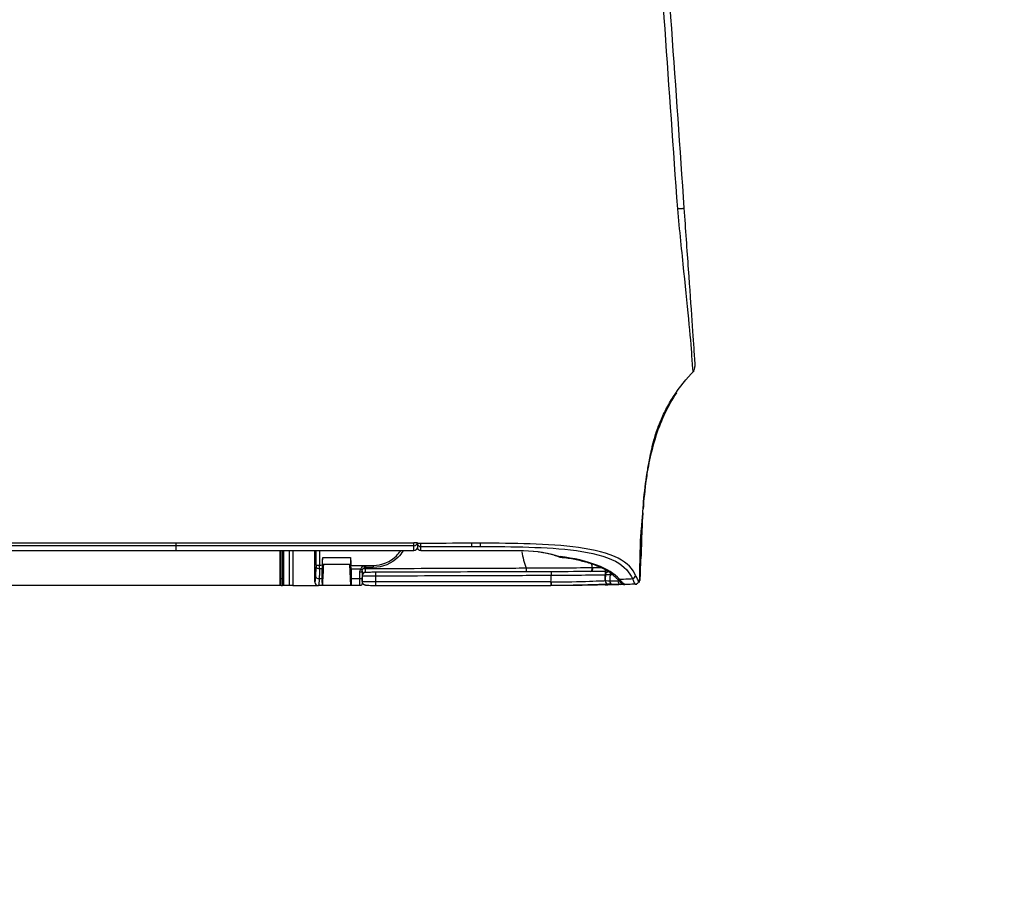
# Model space of a CAD drawing. Header units: millimetres. Extents: x -424979 to 718034, y -72486 to 344972.
# Tile 208 of 256: x 580730 to 581067, y 145047 to 145346. Entities that reach past the tile are written whole.
import ezdxf
from ezdxf.xclip import XClip

# ---------------------------------------------------------------- set-up
doc = ezdxf.new("R2010")
doc.units = ezdxf.units.MM
doc.header["$MEASUREMENT"] = 0
doc.header["$XCLIPFRAME"] = 0
doc.layers.add('IS_KLIM_urządzenia', color=3, linetype='Continuous')
doc.layers.add('Rysunki i obrazki', color=7, linetype='Continuous')
doc.layers.add('SKAN - RZUT_7_0_Nr_pióra__1', color=7, linetype='Continuous', lineweight=13)
picture_1 = doc.add_image_def('image7.tif', size_in_pixel=(14115, 7016))

# ---------------------------------------------------------------- blocks, each defined once
blk = doc.blocks.new('Rysunek_7_7', base_point=(-247133.12, 120862.67))
at = {"layer": 'SKAN - RZUT_7_0_Nr_pióra__1', "color": 7, "lineweight": 13}
image = blk.add_image(picture_1, insert=(-306883.09, 91162.66), size_in_units=(119499.94, 59400.02), dxfattribs=at)
image.set_boundary_path([(-0.5, -0.5), (14114.5, 7015.5)])
blk = doc.blocks.new('G$CFEA986A8')
at = {"layer": 'IS_KLIM_urządzenia', "linetype": 'Continuous'}
for p, q in [((54.23, 201.26), (55.52, 201.26)), ((55.52, 201.26), (55.54, 201.26)), ((55.54, 201.26), (55.69, 198.26)), ((55.54, 201.26), (59.6, 201.26)), ((59.62, 201.26), (60.17, 201.26)), ((64.28, 201.26), (65.29, 201.26)), ((65.49, 201.26), (65.29, 201.26)), ((65.29, 200.27), (65.29, 201.26)), ((65.49, 201.26), (209.47, 201.26)), ((65.49, 201.26), (65.49, 200.27)), ((53.93, 200.11), (53.93, 200.96)), ((53.93, 199.16), (53.93, 200.11)), ((54.24, 200.26), (54.24, 199.31)), ((55.48, 200.26), (54.24, 200.26)), ((55.51, 198.89), (55.48, 200.26)), ((60.06, 200.26), (59.65, 200.26)), ((65.09, 201.06), (65.09, 200.26)), ((65.09, 200.26), (65.09, 196.29)), ((65.29, 200.27), (65.49, 200.27)), ((65.29, 196.29), (65.29, 200.27)), ((65.49, 200.27), (65.5, 196.29)), ((65.69, 200.26), (65.69, 201.06)), ((65.7, 196.29), (65.69, 200.26)), ((46.54, 196.29), (46.54, 196.24)), ((46.54, 195.58), (46.54, 195.13)), ((80.5, 196.29), (80.5, 196.24)), ((80.5, 196.24), (80.5, 195.58)), ((80.5, 195.58), (80.5, 195.13))]:
    blk.add_line(p, q, dxfattribs=at)
at = {"layer": 'IS_KLIM_urządzenia', "linetype": 'Continuous', "extrusion": (0, 0, -1)}
for centre, radius, start, end in [((-54.23, 200.96), 0.3, 0, 90), ((-18.69, 199.74), 0.5, 182.0496, 269.8), ((-45.54, 195.79), 0.5, 90, 180), ((-46.54, 195.79), 0.5, 0, 90)]:
    blk.add_arc(centre, radius, start, end, dxfattribs=at)
at = {"layer": 'IS_KLIM_urządzenia', "linetype": 'Continuous'}
for centre, radius, start, end in [((65.29, 201.06), 0.2, 90, 179.94), ((65.49, 201.06), 0.2, 0.06, 90), ((18.72, 200.56), 0.5, 357.7294, 89), ((25.66, 196.65), 0.5, 72.0675, 83.6302)]:
    blk.add_arc(centre, radius, start, end, dxfattribs=at)
for centre, major_axis, ratio, start_param, end_param in [((16.45, 200.61), (0.144, 0.479), 0.997743, 0.012939, 0.345034), ((26.93, 200.73), (0, 0.5), 0.034873, 4.714126, 6.335137), ((26.98, 200.73), (0, -0.5), 0.034873, 1.572542, 3.193553), ((51.98, 200.73), (0, -0.5), 0.034873, 1.572542, 3.193984), ((60.17, 200.76), (0, 0.5), 0.996195, 4.713166, 6.283185), ((14.93, 200.53), (-0.026, 0.499), 0.9983, 0, 1.502362), ((15.36, 199.79), (0.457, 0.203), 0.909388, 1.232542, 2.687909), ((16.95, 200.59), (-0.009, -0.5), 0.866632, 1.552217, 3.141593), ((17.2, 199.87), (0.375, 0.331), 0.874767, 6.258498, 7.242676), ((18.12, 200.57), (-0.009, -0.5), 0.86661, 1.552873, 3.141593), ((18.08, 199.73), (-0.002, 0.5), 0.86639, 4.116092, 4.679302), ((26.9, 199.77), (0.002, -0.5), 0.034879, 0, 1.57242), ((51.98, 199.85), (0.002, -0.5), 0.034879, 0, 1.57242), ((53.41, 199.86), (0.002, -0.5), 0.988846, 0, 1.567605), ((53.43, 199.83), (-0.5, 0), 0.97477, 1.576144, 3.141593), ((54.23, 200.11), (-0.3, 0), 0.500503, 4.682189, 6.283185), ((60.06, 200.01), (-0.499, 0.025), 0.499537, 3.242371, 4.737227), ((65.29, 200.26), (0.2, 0), 0.005236, 1.570788, 3.141593), ((65.49, 200.26), (0.2, 0), 0.005236, 0, 1.570791), ((21.31, 198.76), (-0.002, 0.49), 0.738248, 0, 1.638372), ((52.33, 198.36), (0, 0.3), 0.034873, 4.714134, 6.283185), ((53.43, 198.86), (-0.5, 0), 0.003693, 1.579523, 2.534048), ((53.43, 198.36), (0, 0.3), 0.034873, 4.714134, 6.283185), ((53.65, 198.39), (0.084, -0.288), 0.033955, 1.562656, 3.141593), ((54.11, 198.74), (-0.256, 0.157), 0.454954, 4.950735, 6.283185), ((54.23, 199.16), (-0.3, 0), 0.500503, 4.682189, 6.283185), ((59.99, 198.58), (-0.499, 0.025), 0.499537, 3.242371, 4.737227), ((59.98, 198.33), (0.5, 0), 0.001724, 0.087267, 1.535915), ((25.66, 196.65), (0.055, 0.497), 0.256635, 6.28316, 6.727423), ((25.66, 196.65), (-0.154, -0.476), 0.571177, 3.141593, 3.672186), ((30.87, 195.79), (0, 0.5), 0.010876, 0, 0.428815), ((45.54, 195.79), (0, 0.5), 0.009623, 0, 0.426438), ((45.54, 195.79), (-0.5, 0), 0.910452, 3.141593, 4.716369), ((45.54, 195.22), (-0.5, 0), 0.910238, 3.141593, 4.716614), ((45.54, 195.22), (-0.001, 0.5), 0.004977, 0.42694, 1.572622), ((46.54, 195.79), (-0.5, 0), 0.894842, 4.712389, 6.283185), ((46.54, 195.13), (-0.5, 0), 0.894842, 4.712389, 6.283185), ((45.54, 195.22), (-0.5, 0), 0.001837, 1.565823, 3.141593), ((46.54, 195.13), (-0.5, 0), 0.001524, 0, 1.570796)]:
    blk.add_ellipse(centre, major_axis=major_axis, ratio=ratio, start_param=start_param, end_param=end_param, dxfattribs=at)
at = {"layer": 'IS_KLIM_urządzenia', "linetype": 'Continuous', "extrusion": (0, 0, -1)}
for centre, major_axis, ratio, start_param, end_param in [((54.23, 199.26), (0, -2), 0.005231, 3.141593, 4.188473), ((55.62, 199.26), (0.11, -2), 0.052397, 2.097475, 3.144355), ((53.43, 199.16), (0.479, -0.142), 1, 5.994256, 6.545048), ((53.44, 199.31), (0.771, -0.214), 1, 6.012747, 6.56354)]:
    blk.add_ellipse(centre, major_axis=major_axis, ratio=ratio, start_param=start_param, end_param=end_param, dxfattribs=at)
at = {"layer": 'IS_KLIM_urządzenia', "linetype": 'Continuous'}
for points, knots in [([(14.91, 201.03), (15.24, 201.05), (15.57, 201.07), (16.08, 201.09), (16.24, 201.1), (16.41, 201.11)], [0, 0, 0, 0, 0.665624, 0.665624, 1, 1, 1, 1]), ([(17.58, 200.19), (17.53, 200.24), (17.28, 200.53), (17.02, 200.81), (16.81, 200.97), (16.69, 201.07), (16.57, 201.09), (16.54, 201.1)], [0, 0, 0, 0, 0.095996, 0.59266, 0.84646, 0.967214, 1, 1, 1, 1]), ([(19.22, 201.14), (18.71, 201.12), (17.99, 201.09), (17.43, 201.08), (17.25, 201.08)], [0, 0, 0, 0, 0.627909, 1, 1, 1, 1]), ([(18.72, 201.06), (18.72, 201.06), (19.6, 201.08), (22.63, 201.19), (24.74, 201.23), (26.93, 201.23)], [0, 0, 0, 0, 0.5, 0.5, 1, 1, 1, 1]), ([(19.22, 201.14), (19.58, 201.15), (20.3, 201.17), (21.53, 201.2), (23.05, 201.22), (24.87, 201.23), (26.28, 201.23), (26.98, 201.23)], [0, 0, 0, 0, 0.163195, 0.329907, 0.49928, 0.750989, 1, 1, 1, 1]), ([(53.93, 200.67), (53.93, 200.68), (53.93, 200.75), (53.89, 200.86), (53.81, 200.99), (53.72, 201.07), (53.63, 201.12), (53.56, 201.15), (53.47, 201.17), (53.32, 201.19), (53.02, 201.21), (52.48, 201.23), (52.05, 201.23), (51.82, 201.23), (51.78, 201.23)], [0, 0, 0, 0, 0.008737, 0.069232, 0.117614, 0.159413, 0.196322, 0.230426, 0.272625, 0.360337, 0.57868, 0.76722, 0.964188, 1, 1, 1, 1]), ([(59.65, 200.26), (59.66, 200.45), (59.66, 200.63), (59.66, 200.92), (59.65, 201.04), (59.64, 201.21), (59.63, 201.26), (59.62, 201.26)], [0, 0, 0, 0, 0.320954, 0.320954, 0.641904, 0.641904, 1, 1, 1, 1]), ([(60.06, 200.26), (60.07, 200.47), (60.08, 200.67), (60.1, 200.96), (60.11, 201.07), (60.14, 201.22), (60.16, 201.26), (60.17, 201.26)], [0, 0, 0, 0, 0.353708, 0.353708, 0.676927, 0.676927, 1, 1, 1, 1]), ([(63.8, 201.26), (62.76, 201.26), (61.72, 201.26), (60.66, 201.26), (60.64, 201.26), (60.48, 201.26), (60.33, 201.26), (60.18, 201.26)], [0, 0, 0, 0, 0.863472, 0.863472, 0.877231, 0.877231, 1, 1, 1, 1]), ([(14.21, 200.54), (14.17, 199.53), (14.12, 197.84), (14.05, 195.45), (13.98, 193.38), (13.88, 191.32), (13.68, 188.56), (13.37, 185.89), (13.01, 183.93), (12.88, 183.33)], [0, 0, 0, 0, 0.174844, 0.294563, 0.414282, 0.534001, 0.653719, 0.893157, 1, 1, 1, 1]), ([(14.29, 200.81), (14.28, 199.72), (14.24, 198.12), (14.2, 196.18), (14.17, 195.22), (14.15, 194.58), (14.11, 194.03), (14.06, 193.38), (13.96, 192.48), (13.91, 191.88), (13.89, 191.63)], [0, 0, 0, 0, 0.261726, 0.374815, 0.426057, 0.47543, 0.525874, 0.58018, 0.704159, 1, 1, 1, 1]), ([(14.21, 200.54), (14.21, 200.54), (14.21, 200.54), (14.21, 200.54), (14.24, 200.54), (14.28, 200.54), (14.28, 200.54), (14.28, 200.54)], [0, 0, 0, 0, 0.184418, 0.184418, 0.99996, 0.99996, 1, 1, 1, 1]), ([(14.91, 201.03), (14.8, 201.03), (14.8, 201.03), (14.72, 201.02), (14.69, 201.02), (14.69, 201.02)], [0, 0, 0, 0, 0.500965, 0.500965, 1, 1, 1, 1]), ([(14.86, 199.79), (15.27, 198.9), (15.97, 198.03), (18.72, 196.62), (20.82, 196.12), (25.21, 195.49), (27.58, 195.36), (32.29, 195.23), (34.65, 195.19), (37.02, 195.19)], [0, 0, 0, 0, 0.25, 0.25, 0.5, 0.5, 0.75, 0.75, 1, 1, 1, 1]), ([(17.18, 200.33), (16.78, 200.31), (16.38, 200.3), (15.77, 200.27), (15.55, 200.26), (15.33, 200.25)], [0, 0, 0, 0, 0.64643, 0.64643, 1, 1, 1, 1]), ([(37.02, 195.65), (34.71, 195.64), (32.4, 195.69), (27.8, 195.82), (25.48, 195.94), (21.18, 196.55), (19.11, 197.06), (16.41, 198.49), (15.73, 199.37), (15.33, 200.25)], [0, 0, 0, 0, 0.25, 0.25, 0.5, 0.5, 0.75, 0.75, 1, 1, 1, 1]), ([(18.55, 200.55), (18.38, 200.55), (18.22, 200.56), (17.83, 200.56), (17.6, 200.57), (17.38, 200.57)], [0, 0, 0, 0, 0.427577, 0.427577, 1, 1, 1, 1]), ([(25.22, 197.23), (24.9, 197.26), (23.92, 197.39), (22.4, 197.73), (20.73, 198.24), (19.32, 198.86), (18.3, 199.5), (17.85, 199.92), (17.7, 200.1)], [0, 0, 0, 0, 0.087973, 0.275439, 0.466673, 0.659321, 0.855696, 1, 1, 1, 1]), ([(18.12, 201.07), (18.26, 201.06), (18.38, 201.06), (18.64, 201.06), (18.72, 201.06), (18.72, 201.06)], [0, 0, 0, 0, 0.352743, 0.352743, 1, 1, 1, 1]), ([(18.52, 199.72), (18.52, 199.8), (18.52, 199.88), (18.53, 200.16), (18.54, 200.35), (18.55, 200.55)], [0, 0, 0, 0, 0.293814, 0.293814, 1, 1, 1, 1]), ([(19.22, 200.54), (19.21, 200.34), (19.2, 200.13), (19.19, 199.86), (19.19, 199.79), (19.18, 199.72)], [0, 0, 0, 0, 0.736288, 0.736288, 1, 1, 1, 1]), ([(26.91, 199.77), (24.85, 199.75), (22.86, 199.74), (20.02, 199.72), (19.18, 199.72), (19.18, 199.72)], [0, 0, 0, 0, 0.5, 0.5, 1, 1, 1, 1]), ([(26.95, 200.73), (24.89, 200.73), (22.89, 200.68), (20.05, 200.57), (19.22, 200.54), (19.22, 200.54)], [0, 0, 0, 0, 0.5, 0.5, 1, 1, 1, 1]), ([(26.95, 200.73), (26.95, 200.72), (26.95, 200.7), (26.94, 200.38), (26.92, 200.07), (26.91, 199.77)], [0, 0, 0, 0, 0.050907, 0.050907, 1, 1, 1, 1]), ([(52, 199.85), (51.67, 199.85), (51.33, 199.85), (49.67, 199.85), (48.33, 199.84), (41.67, 199.82), (36.34, 199.8), (29.65, 199.78), (28.28, 199.77), (26.91, 199.77)], [0, 0, 0, 0, 0.039838, 0.039838, 0.199192, 0.199192, 0.836607, 0.836607, 1, 1, 1, 1]), ([(26.99, 200.73), (27.33, 200.73), (27.66, 200.73), (29.33, 200.73), (30.66, 200.73), (37.32, 200.73), (42.65, 200.73), (49.32, 200.73), (50.66, 200.73), (52, 200.73)], [0, 0, 0, 0, 0.039967, 0.039967, 0.199835, 0.199835, 0.839306, 0.839306, 1, 1, 1, 1]), ([(52, 200.73), (52.12, 200.73), (52.25, 200.73), (52.58, 200.73), (52.8, 200.73), (53.18, 200.72), (53.35, 200.71), (53.63, 200.7), (53.74, 200.69), (53.89, 200.68), (53.93, 200.67), (53.93, 200.66)], [0, 0, 0, 0, 0.119883, 0.119883, 0.339691, 0.339691, 0.55974, 0.55974, 0.779888, 0.779888, 1, 1, 1, 1]), ([(53.91, 199.86), (53.87, 199.86), (53.8, 199.86), (53.59, 199.86), (53.45, 199.86), (53.12, 199.86), (52.93, 199.86), (52.5, 199.86), (52.25, 199.85), (52, 199.85)], [0, 0, 0, 0, 0.243193, 0.243193, 0.486385, 0.486385, 0.729578, 0.729578, 1, 1, 1, 1]), ([(59.99, 198.83), (60, 199.08), (60.01, 199.33), (60.04, 199.8), (60.05, 200.03), (60.06, 200.26)], [0, 0, 0, 0, 0.522709, 0.522709, 1, 1, 1, 1]), ([(60.56, 200.01), (60.54, 199.72), (60.53, 199.43), (60.5, 198.96), (60.49, 198.77), (60.48, 198.58)], [0, 0, 0, 0, 0.604042, 0.604042, 1, 1, 1, 1]), ([(60.67, 200.76), (60.65, 200.76), (60.64, 200.73), (60.61, 200.62), (60.6, 200.54), (60.57, 200.31), (60.56, 200.17), (60.56, 200.01)], [0, 0, 0, 0, 0.323211, 0.323211, 0.646457, 0.646457, 1, 1, 1, 1]), ([(19.17, 199.24), (19.58, 199.24), (20.23, 199.24), (22.58, 199.25), (24.7, 199.26), (26.9, 199.27)], [0, 0, 0, 0, 0.359642, 0.359642, 1, 1, 1, 1]), ([(19.71, 198.73), (19.85, 198.73), (20, 198.72), (20.4, 198.72), (20.63, 198.72), (20.94, 198.72)], [0, 0, 0, 0, 0.37651, 0.37651, 1, 1, 1, 1]), ([(20.94, 198.72), (20.95, 198.72), (20.96, 198.72), (20.97, 198.72), (20.97, 198.72), (20.97, 198.72), (20.97, 198.72), (20.97, 198.71), (20.97, 198.71), (20.97, 198.71), (20.97, 198.71), (20.98, 198.71), (20.98, 198.71), (20.98, 198.71)], [0, 0, 0, 0, 0.615634, 0.615634, 0.835116, 0.835116, 0.937229, 0.937229, 0.970666, 0.970666, 0.991316, 0.991316, 1, 1, 1, 1]), ([(21.06, 198.72), (22.51, 198.73), (24.09, 198.74), (27.27, 198.76), (28.87, 198.77), (30.48, 198.77)], [0, 0, 0, 0, 0.5, 0.5, 1, 1, 1, 1]), ([(21.11, 198.73), (21.11, 198.75), (21.11, 198.77), (21.11, 198.81), (21.11, 198.83), (21.11, 198.89), (21.12, 198.93), (21.14, 199.02), (21.15, 199.07), (21.18, 199.15), (21.2, 199.18), (21.24, 199.23), (21.27, 199.24), (21.29, 199.25), (21.3, 199.25), (21.3, 199.25)], [0, 0, 0, 0, 0.079375, 0.079375, 0.152142, 0.152142, 0.308093, 0.308093, 0.533795, 0.533795, 0.744603, 0.744603, 0.955402, 0.955402, 1, 1, 1, 1]), ([(26.9, 199.27), (27.23, 199.27), (27.56, 199.27), (29.23, 199.27), (30.56, 199.28), (37.22, 199.3), (42.55, 199.32), (49.25, 199.34), (50.62, 199.35), (51.98, 199.35)], [0, 0, 0, 0, 0.039838, 0.039838, 0.199192, 0.199192, 0.836607, 0.836607, 1, 1, 1, 1]), ([(30.48, 198.78), (30.48, 198.84), (30.48, 198.89), (30.48, 199), (30.48, 199.05), (30.48, 199.14), (30.48, 199.17), (30.48, 199.23), (30.48, 199.25), (30.49, 199.27), (30.49, 199.28), (30.49, 199.28), (30.49, 199.28), (30.49, 199.28)], [0, 0, 0, 0, 0.215384, 0.215384, 0.430768, 0.430768, 0.646164, 0.646164, 0.861588, 0.861588, 0.968092, 0.968092, 1, 1, 1, 1]), ([(30.48, 198.78), (30.81, 198.78), (31.14, 198.78), (32.81, 198.79), (34.14, 198.79), (40.81, 198.82), (46.14, 198.83), (52.13, 198.86), (52.78, 198.86), (53.43, 198.86)], [0, 0, 0, 0, 0.043508, 0.043508, 0.217737, 0.217737, 0.914651, 0.914651, 1, 1, 1, 1]), ([(48.08, 196.29), (48.28, 196.62), (48.52, 196.92), (49.71, 198.11), (51.01, 198.66), (52.33, 198.66)], [0, 0, 0, 0, 0.226904, 0.226904, 1, 1, 1, 1]), ([(52.34, 198.36), (51.1, 198.36), (49.89, 197.85), (48.81, 196.78), (48.63, 196.55), (48.46, 196.31)], [0, 0, 0, 0, 0.807469, 0.807469, 1, 1, 1, 1]), ([(51.98, 199.35), (52.17, 199.35), (52.36, 199.35), (52.68, 199.36), (52.83, 199.36), (53.07, 199.36), (53.18, 199.36), (53.34, 199.36), (53.39, 199.36), (53.41, 199.36)], [0, 0, 0, 0, 0.270422, 0.270422, 0.513615, 0.513615, 0.756808, 0.756808, 1, 1, 1, 1]), ([(52.33, 198.66), (52.53, 198.66), (52.73, 198.66), (53.1, 198.66), (53.26, 198.66), (53.43, 198.66)], [0, 0, 0, 0, 0.545123, 0.545123, 1, 1, 1, 1]), ([(53.44, 198.36), (53.24, 198.36), (53.04, 198.36), (52.67, 198.36), (52.51, 198.36), (52.34, 198.36)], [0, 0, 0, 0, 0.545123, 0.545123, 1, 1, 1, 1]), ([(53.43, 199.35), (53.43, 199.33), (53.43, 199.31), (53.43, 199.25), (53.43, 199.21), (53.43, 199.13), (53.43, 199.07), (53.43, 198.97), (53.43, 198.91), (53.43, 198.86)], [0, 0, 0, 0, 0.251437, 0.251437, 0.502865, 0.502865, 0.754279, 0.754279, 1, 1, 1, 1]), ([(53.86, 198.9), (53.85, 198.88), (53.84, 198.87), (53.8, 198.82), (53.77, 198.79), (53.73, 198.76), (53.72, 198.75), (53.67, 198.72), (53.62, 198.69), (53.57, 198.68)], [0, 0, 0, 0, 0.160482, 0.160482, 0.52212, 0.52212, 0.58886, 0.58886, 1, 1, 1, 1]), ([(53.67, 198.39), (53.75, 198.43), (53.83, 198.48), (53.97, 198.62), (54.03, 198.71), (54.09, 198.82), (54.11, 198.86), (54.12, 198.89)], [0, 0, 0, 0, 0.391531, 0.391531, 0.834377, 0.834377, 1, 1, 1, 1]), ([(55.51, 198.89), (55.51, 198.79), (55.51, 198.68), (55.52, 198.51), (55.52, 198.45), (55.53, 198.39)], [0, 0, 0, 0, 0.64422, 0.64422, 1, 1, 1, 1]), ([(55.59, 197.26), (55.57, 197.59), (55.55, 197.93), (55.53, 198.3), (55.53, 198.35), (55.53, 198.39)], [0, 0, 0, 0, 0.885108, 0.885108, 1, 1, 1, 1]), ([(59.6, 198.3), (59.6, 198.29), (59.6, 198.27), (59.58, 197.93), (59.57, 197.59), (59.55, 197.26)], [0, 0, 0, 0, 0.042191, 0.042191, 1, 1, 1, 1]), ([(59.6, 198.3), (59.61, 198.42), (59.61, 198.53), (59.62, 198.7), (59.62, 198.75), (59.62, 198.81)], [0, 0, 0, 0, 0.65065, 0.65065, 1, 1, 1, 1]), ([(59.99, 198.83), (59.99, 198.75), (59.99, 198.67), (59.99, 198.51), (60, 198.42), (60, 198.33), (60, 198.33), (60, 198.33)], [0, 0, 0, 0, 0.501708, 0.501708, 0.983156, 0.983156, 1, 1, 1, 1]), ([(60.48, 198.33), (60.48, 198.34), (60.48, 198.35), (60.48, 198.39), (60.48, 198.42), (60.48, 198.5), (60.48, 198.54), (60.48, 198.58)], [0, 0, 0, 0, 0.109897, 0.109897, 0.498525, 0.498525, 1, 1, 1, 1]), ([(13.84, 190.86), (13.85, 191.05), (13.99, 193.24), (14.05, 195.43), (14.11, 197.43)], [0, 0, 0, 0, 0.087292, 1, 1, 1, 1]), ([(55.59, 197.26), (55.58, 197.37), (55.58, 197.49), (55.57, 197.7), (55.57, 197.8), (55.56, 197.97), (55.57, 198.05), (55.57, 198.17), (55.57, 198.21), (55.58, 198.25), (55.58, 198.26), (55.59, 198.26)], [0, 0, 0, 0, 0.214139, 0.214139, 0.428302, 0.428302, 0.642148, 0.642148, 0.856248, 0.856248, 1, 1, 1, 1]), ([(55.59, 198.26), (56.25, 198.26), (56.92, 198.26), (58.24, 198.26), (58.89, 198.26), (59.55, 198.26)], [0, 0, 0, 0, 0.504617, 0.504617, 1, 1, 1, 1]), ([(59.55, 197.26), (58.88, 197.26), (58.22, 197.26), (56.9, 197.26), (56.24, 197.26), (55.59, 197.26)], [0, 0, 0, 0, 0.504597, 0.504597, 1, 1, 1, 1]), ([(59.55, 198.26), (59.55, 198.26), (59.56, 198.24), (59.57, 198.17), (59.57, 198.11), (59.57, 197.97), (59.57, 197.89), (59.57, 197.7), (59.56, 197.59), (59.56, 197.41), (59.55, 197.34), (59.55, 197.26)], [0, 0, 0, 0, 0.214776, 0.214776, 0.429554, 0.429554, 0.644336, 0.644336, 0.859321, 0.859321, 1, 1, 1, 1]), ([(30.87, 196.29), (34.81, 196.29), (38.74, 196.29), (43.63, 196.29), (44.58, 196.29), (45.54, 196.29)], [0, 0, 0, 0, 0.804889, 0.804889, 1, 1, 1, 1]), ([(45.54, 196.25), (45.37, 196.25), (45.2, 196.25), (43.71, 196.25), (42.37, 196.25), (37.65, 196.25), (34.26, 196.25), (30.87, 196.25)], [0, 0, 0, 0, 0.033958, 0.033958, 0.30672, 0.30672, 1, 1, 1, 1]), ([(37.02, 195.65), (37.02, 195.62), (37.02, 195.58), (37.02, 195.52), (37.02, 195.51), (37.02, 195.46), (37.02, 195.41), (37.02, 195.3), (37.02, 195.25), (37.02, 195.19)], [0, 0, 0, 0, 0.339646, 0.339646, 0.410746, 0.410746, 0.705373, 0.705373, 1, 1, 1, 1]), ([(45.54, 196.25), (45.54, 196.11), (45.54, 195.97), (45.54, 195.78), (45.54, 195.73), (45.54, 195.68)], [0, 0, 0, 0, 0.728288, 0.728288, 1, 1, 1, 1]), ([(46.54, 196.29), (46.71, 196.29), (46.87, 196.29), (48.37, 196.29), (49.71, 196.29), (56.37, 196.29), (61.71, 196.29), (71.52, 196.29), (76.01, 196.29), (80.5, 196.29)], [0, 0, 0, 0, 0.014724, 0.014724, 0.13252, 0.13252, 0.603704, 0.603704, 1, 1, 1, 1]), ([(46.54, 196.24), (46.54, 196.09), (46.54, 195.94), (46.54, 195.72), (46.54, 195.65), (46.54, 195.58)], [0, 0, 0, 0, 0.674851, 0.674851, 1, 1, 1, 1]), ([(80.5, 196.29), (94.71, 196.29), (108.92, 196.29), (161.8, 196.29), (200.47, 196.29), (239.13, 196.29)], [0, 0, 0, 0, 0.268807, 0.268807, 1, 1, 1, 1]), ([(37.04, 195.19), (37.45, 195.19), (37.86, 195.19), (38.27, 195.2), (38.27, 195.2), (38.27, 195.2)], [0, 0, 0, 0, 0.999951, 0.999951, 1, 1, 1, 1]), ([(13.2, 185.01), (13.26, 185.37), (13.53, 187.14), (13.7, 188.92), (13.8, 190.33)], [0, 0, 0, 0, 0.205915, 1, 1, 1, 1]), ([(9.04, 173.7), (9.64, 174.6), (10.17, 175.55), (11.68, 178.7), (12.38, 180.96), (12.99, 183.86), (13.1, 184.44), (13.2, 185.01)], [0, 0, 0, 0, 0.27031, 0.27031, 0.856348, 0.856348, 1, 1, 1, 1]), ([(12.9, 183.43), (12.87, 183.23), (12.78, 182.78), (12.61, 181.92), (12.45, 181.22), (12.25, 180.45), (11.92, 179.33), (11.37, 177.81), (10.52, 175.99), (9.02, 173.44), (7.61, 171.66), (6.52, 170.55)], [0, 0, 0, 0, 0.131561, 0.187092, 0.238012, 0.287017, 0.336427, 0.442316, 0.562752, 0.698039, 1, 1, 1, 1]), ([(6.65, 170.69), (6.65, 170.69), (6.7, 170.09), (6.87, 167.77), (7, 166.06), (7.4, 161.8), (7.67, 159.23), (8.26, 153.53), (8.57, 150.5), (8.86, 147.39)], [0, 0, 0, 0, 0.25, 0.25, 0.5, 0.5, 0.75, 0.75, 1, 1, 1, 1]), ([(7.97, 147.33), (7.76, 150.33), (7.55, 153.27), (7.16, 158.8), (6.99, 161.31), (6.7, 165.47), (6.58, 167.12), (6.43, 169.36), (6.39, 169.93), (6.39, 169.93)], [0, 0, 0, 0, 0.25, 0.25, 0.5, 0.5, 0.75, 0.75, 1, 1, 1, 1]), ([(8.86, 147.39), (8.75, 147.38), (8.64, 147.38), (8.43, 147.36), (8.34, 147.36), (8.18, 147.34), (8.12, 147.34), (8.03, 147.33), (8, 147.33), (7.97, 147.33), (7.97, 147.33), (7.97, 147.33)], [0, 0, 0, 0, 0.230435, 0.230435, 0.460869, 0.460869, 0.691304, 0.691304, 0.881057, 0.881057, 1, 1, 1, 1]), ([(8.86, 147.39), (8.86, 147.39), (8.86, 147.39), (8.86, 147.39), (8.86, 147.39), (8.86, 147.39)], [0, 0, 0, 0, 0.629495, 0.629495, 1, 1, 1, 1])]:
    blk.add_open_spline(points, degree=3, knots=knots, dxfattribs=at)
for points, degree in [([(16.59, 201.08), (16.51, 201.13), (16.41, 201.1)], 2), ([(16.41, 201.11), (16.42, 201.11), (16.42, 201.11), (16.42, 201.11)], 3), ([(16.42, 201.11), (16.51, 201.08), (16.77, 200.81), (17.18, 200.33)], 3), ([(51.98, 201.23), (43.65, 201.23), (35.31, 201.23), (26.98, 201.23)], 3), ([(59.45, 198.26), (59.5, 199.26), (59.55, 200.26), (59.6, 201.26)], 3), ([(59.6, 201.26), (59.6, 201.26), (59.61, 201.26), (59.62, 201.26)], 3), ([(60.17, 201.26), (60.17, 201.26), (60.18, 201.26), (60.18, 201.26)], 3), ([(63.8, 196.29), (63.8, 197.95), (63.8, 199.6), (63.8, 201.26)], 3), ([(63.8, 201.26), (63.96, 201.26), (64.12, 201.26), (64.28, 201.26)], 3), ([(64.28, 201.26), (64.28, 199.6), (64.28, 197.95), (64.28, 196.29)], 3), ([(14.29, 200.54), (14.32, 200.54), (14.34, 200.54), (14.43, 200.54)], 3), ([(14.43, 200.54), (14.51, 200.54), (14.64, 200.28), (14.86, 199.79)], 3), ([(15.33, 200.25), (15.11, 200.77), (14.98, 201.04), (14.91, 201.03)], 3), ([(16.54, 201.09), (16.65, 201.09), (16.79, 201.09), (16.96, 201.09)], 3), ([(16.96, 201.09), (17.35, 201.08), (17.74, 201.07), (18.12, 201.07)], 3), ([(17.18, 200.33), (18.51, 198.82), (21.65, 197.56), (25.65, 197.11)], 3), ([(17.7, 200.1), (17.59, 200.2)], 1), ([(18.11, 199.72), (18.24, 199.72), (18.38, 199.72), (18.52, 199.72)], 3), ([(18.52, 199.72), (18.96, 199.72), (19.18, 199.72), (19.18, 199.72)], 3), ([(19.22, 200.54), (19.22, 200.54), (18.99, 200.54), (18.55, 200.55)], 3), ([(19.16, 199.01), (19.17, 199.25), (19.18, 199.48), (19.18, 199.72)], 3), ([(19.18, 199.72), (19.18, 199.48), (19.17, 199.24), (19.16, 199)], 3), ([(19.18, 199.72), (19.19, 199.99), (19.2, 200.26), (19.22, 200.54)], 3), ([(19.22, 200.54), (19.21, 200.31), (19.2, 200.08), (19.19, 199.85)], 3), ([(19.19, 199.85), (19.19, 199.92), (19.19, 199.98), (19.2, 200.05)], 3), ([(26.99, 200.73), (26.98, 200.73), (26.97, 200.73), (26.95, 200.73)], 3), ([(52, 199.85), (52, 200.15), (52, 200.44), (52, 200.73)], 3), ([(53.93, 200.66), (53.93, 200.47), (53.93, 200.29), (53.93, 200.11)], 3), ([(59.65, 200.26), (59.64, 199.78), (59.63, 199.29), (59.62, 198.81)], 3), ([(60.68, 200.76), (60.67, 200.76), (60.67, 200.76), (60.67, 200.76)], 3), ([(60.68, 200.76), (60.68, 199.27), (60.68, 197.78), (60.68, 196.29)], 3), ([(20.98, 198.71), (21.01, 198.72), (21.06, 198.72), (21.11, 198.73)], 3), ([(21.06, 198.72), (21.08, 198.53), (21.1, 198.34), (21.12, 198.15)], 3), ([(30.48, 198.77), (30.48, 198.78), (30.48, 198.78), (30.48, 198.78)], 3), ([(31.12, 196.41), (30.98, 197.21), (30.77, 198), (30.48, 198.77)], 3), ([(53.41, 199.36), (53.43, 199.36), (53.43, 199.35), (53.43, 199.35)], 3), ([(53.43, 198.66), (53.48, 198.66), (53.52, 198.66), (53.57, 198.68)], 3), ([(53.67, 198.39), (53.59, 198.37), (53.52, 198.36), (53.44, 198.36)], 3), ([(55.53, 198.39), (54.91, 198.39), (54.29, 198.39), (53.67, 198.39)], 3), ([(54.12, 198.89), (54.58, 198.89), (55.05, 198.89), (55.51, 198.89)], 3), ([(60, 198.33), (59.87, 198.32), (59.73, 198.31), (59.6, 198.3)], 3), ([(59.99, 198.83), (59.86, 198.82), (59.74, 198.81), (59.62, 198.81)], 3), ([(60, 196.29), (60, 196.97), (60, 197.65), (60, 198.33)], 3), ([(60.48, 198.33), (60.48, 197.65), (60.48, 196.97), (60.48, 196.29)], 3), ([(13.91, 192.08), (14.01, 193.86), (14.05, 195.65), (14.11, 197.43)], 3), ([(25.72, 197.16), (25.22, 197.23)], 1), ([(30.87, 196.25), (28.93, 196.25), (27.16, 196.62), (25.65, 197.11)], 3), ([(25.81, 197.13), (26.03, 197.06), (26.25, 196.99), (26.47, 196.93)], 3), ([(25.81, 197.13), (27.26, 196.66), (29, 196.29), (30.87, 196.29)], 3), ([(28.66, 196.46), (28.68, 196.45), (28.7, 196.45), (28.72, 196.45)], 3), ([(38.27, 195.65), (37.85, 195.65), (37.44, 195.65), (37.02, 195.65)], 3), ([(45.54, 195.68), (43.12, 195.67), (40.69, 195.66), (38.27, 195.65)], 3), ([(38.27, 195.65), (38.27, 195.57), (38.27, 195.39), (38.27, 195.2)], 3), ([(46.04, 195.22), (46.04, 195.41), (46.04, 195.6), (46.04, 195.79)], 3), ([(80.5, 196.24), (69.18, 196.24), (57.86, 196.24), (46.54, 196.24)], 3), ([(46.54, 195.58), (57.86, 195.58), (69.18, 195.58), (80.5, 195.58)], 3), ([(239.13, 196.24), (186.25, 196.24), (133.37, 196.24), (80.5, 196.24)], 3), ([(80.5, 195.58), (133.37, 195.58), (186.25, 195.58), (239.13, 195.58)], 3), ([(37.02, 195.19), (37.02, 195.19), (37.03, 195.19), (37.04, 195.19)], 3), ([(38.27, 195.2), (40.7, 195.21), (43.12, 195.22), (45.54, 195.22)], 3), ([(46.04, 195.13), (46.04, 195.16), (46.04, 195.19), (46.04, 195.22)], 3), ([(50.72, 195.13), (49.33, 195.13), (47.93, 195.13), (46.54, 195.13)], 3), ([(80.5, 195.13), (70.57, 195.13), (60.65, 195.13), (50.72, 195.13)], 3), ([(239.13, 195.13), (186.25, 195.13), (133.37, 195.13), (80.5, 195.13)], 3), ([(13.99, 193.69), (13.97, 193.3), (13.95, 192.92), (13.94, 192.54)], 3), ([(13.25, 185.33), (13.23, 185.23), (13.22, 185.12), (13.2, 185.01)], 3), ([(10.41, 176.07), (10.45, 176.13), (10.48, 176.2), (10.52, 176.27)], 3), ([(6.65, 170.69), (6.47, 170.49), (6.37, 170.21), (6.39, 169.93)], 3), ([(11.56, 95.97), (10.36, 113.09), (9.16, 130.21), (7.97, 147.33)], 3), ([(8.86, 147.39), (10.07, 130.27), (11.28, 113.14), (12.48, 96.01)], 3)]:
    blk.add_open_spline(points, degree=degree, dxfattribs=at)

msp = doc.modelspace()

# ---------------------------------------------------------------- block references
at = {"layer": 'IS_KLIM_urządzenia', "xscale": 2.4, "yscale": 2.4, "zscale": 2.4, "rotation": 179.9922287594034}
msp.add_blockref('G$CFEA986A8', (580976.48, 145634.87), dxfattribs=at)
at = {"layer": 'Rysunki i obrazki', "color": 151, "linetype": 'Continuous', "lineweight": 20, "true_color": 0x80c2ff}
ref = msp.add_blockref('Rysunek_7_7', (578150.82, 164030.11), dxfattribs=at)
XClip(ref).set_block_clipping_path([(-306883.0907464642, 91162.6626359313), (-187383.1463020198, 150562.679302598)])

doc.saveas('drawing.dxf')
